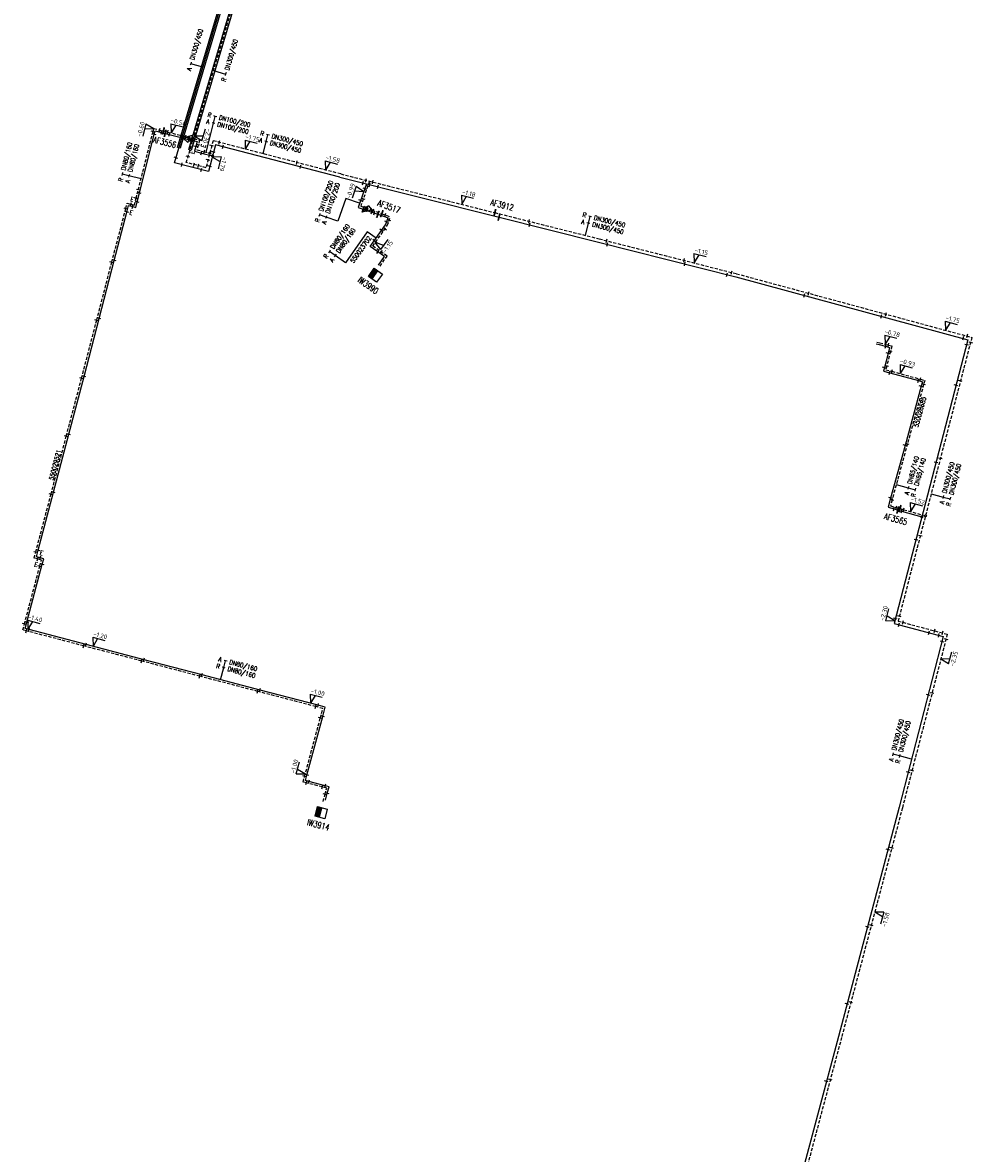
# Model space of a CAD drawing. Header units: millimetres. Extents: x 0 to 118318689, y 0 to 490460760.
# Tile 103 of 117: x 117423399 to 117613409, y 487152766 to 487379130. Entities that reach past the tile are written whole.
import ezdxf
from ezdxf.enums import TextEntityAlignment as Align

# ---------------------------------------------------------------- set-up
doc = ezdxf.new("R2010")
doc.units = ezdxf.units.MM
doc.header["$LTSCALE"] = 200
doc.linetypes.add('HIDDEN2', pattern=[4.7625, 3.175, -1.5875])
doc.layers.get('0').update_dxf_attribs({"color": 8})
for name, color, linetype in [('WT-C-AFSLUITER', 7, 'Continuous'), ('WT-C-kastWM', 7, 'Continuous'), ('WT-C-mof', 7, 'Continuous'), ('WT-C-tstuk', 7, 'Continuous'), ('WT-C-VERLOOP', 7, 'Continuous'), ('WT-I-diam', 7, 'Continuous'), ('WT-I-info', 7, 'Continuous'), ('WT-I-NAP', 7, 'Continuous'), ('WT-L-aanvoer', 6, 'Continuous'), ('WT-L-MANTELBUIS', 6, 'Continuous'), ('WT-L-retour', 6, 'HIDDEN2')]:
    doc.layers.add(name, color=color, linetype=linetype)
doc.styles.add('DIN17', font='ROMANS.SHX', dxfattribs={"width": 0.9})
doc.styles.add('ISOCP', font='ISOCP.SHX')

# ---------------------------------------------------------------- blocks, each defined once
blk = doc.blocks.new('LR-mof')
at = {"color": 0, "linetype": 'ByBlock', "lineweight": -2}
blk.add_line((0, -0.75), (0, 0.75), dxfattribs=at)
blk = doc.blocks.new('nap1')
at = {"color": 0, "linetype": 'Continuous'}
for p, q in [((-1, 3.5), (0, 0)), ((-1, 3.5), (4, 3.5)), ((1, 3.5), (0, 0))]:
    blk.add_line(p, q, dxfattribs=at)
at = {"color": 0, "linetype": 'Continuous', "style": 'ISOCP'}
for tag, p in [('*1', (1.7, 5)), ('*2', (4, 1.5))]:
    blk.add_attdef(tag, text='', height=1.8, dxfattribs=at).set_placement(p, align=Align.MIDDLE)
blk = doc.blocks.new('nap2')
at = {"color": 0, "linetype": 'Continuous'}
for p, q in [((1, 3.5), (-4, 3.5)), ((-1, 3.5), (0, 0)), ((1, 3.5), (0, 0))]:
    blk.add_line(p, q, dxfattribs=at)
at = {"color": 0, "linetype": 'Continuous', "style": 'ISOCP'}
for tag, p in [('*1', (-1.5, 5)), ('*2', (-4, 1.5))]:
    blk.add_attdef(tag, text='', height=1.8, dxfattribs=at).set_placement(p, align=Align.MIDDLE)
blk = doc.blocks.new('LR-AFS')
at = {"color": 0, "lineweight": -3, "const_width": 0.7}
blk.add_lwpolyline([(0, -1.5), (0, 1.5)], dxfattribs=at)
at = {"color": 7, "linetype": 'ByBlock', "lineweight": -2, "style": 'DIN17', "width": 0.9}
blk.add_attdef('*1', text='', height=2.5, dxfattribs=at).set_placement((0, 5), align=Align.MIDDLE)
at = {"color": 0, "linetype": 'ByBlock', "lineweight": -2, "style": 'DIN17', "width": 0.3, "flags": 1}
for tag, p in [('*2', (2.5, 1.5)), ('OCODE', (-7.5, -2.5)), ('ST', (-7.5, -5)), ('VCODE', (-2.5, -5)), ('NCODE', (-2.5, -2.5)), ('NIVO', (2.5, -5)), ('BC', (2.5, -2.5)), ('IMM', (7.5, -5)), ('RK', (7.5, -2.5)), ('VERTR', (-7.5, -10)), ('FABR', (-7.5, -7.5)), ('OPBLEN', (-2.5, -10)), ('TYPE', (-2.5, -7.5)), ('OPBOUW', (2.5, -7.5)), ('HULPST', (2.5, -10)), ('VERLSP', (7.5, -10)), ('BEDIEN', (7.5, -7.5)), ('DEKM', (-7.5, -12.5)), ('PDATUM', (-2.5, -12.5)), ('OPM', (2.5, -12.5)), ('BORD', (7.5, -12.5)), ('BORDL', (-7.5, -15)), ('BORDX', (-2.5, -15)), ('BORDY', (2.5, -15)), ('BORDZ', (7.5, -15))]:
    blk.add_attdef(tag, text='', height=1.8, dxfattribs=at).set_placement(p, align=Align.MIDDLE)
blk = doc.blocks.new('LR-VERL')
at = {"color": 0, "linetype": 'ByBlock', "lineweight": -2}
blk.add_lwpolyline([(1.08, 0), (-1.08, -1.25), (-1.08, 1.25)], close=True, dxfattribs=at)
blk = doc.blocks.new('LR-kastWM')
at = {"color": 0, "linetype": 'ByBlock', "lineweight": -3}
blk.add_lwpolyline([(-2, 2), (2, 2), (2, -2), (-2, -2)], close=True, dxfattribs=at)
at = {"color": 0}
blk.add_solid([(-2, -2), (0, -2), (-2, 2), (0, 2)], dxfattribs=at)
at = {"color": 7, "linetype": 'ByBlock', "lineweight": -3, "style": 'DIN17', "width": 0.7}
for tag, p in [('*1', (0, 5)), ('*2', (0, -5))]:
    blk.add_attdef(tag, text='', height=2.5, dxfattribs=at).set_placement(p, align=Align.MIDDLE)
at = {"color": 0, "linetype": 'ByBlock', "lineweight": -2, "style": 'DIN17', "width": 0.3, "flags": 1}
for tag, p in [('OCODE', (4.5, 1.25)), ('NCODE', (9.5, 1.25)), ('BC', (14.5, 1.25)), ('RK', (19.5, 1.25)), ('ST', (4.5, -1.25)), ('VCODE', (9.5, -1.25)), ('NIVO', (14.5, -1.25)), ('IMM', (19.5, -1.25))]:
    blk.add_attdef(tag, text='', height=1.8, dxfattribs=at).set_placement(p, align=Align.MIDDLE)
blk = doc.blocks.new('LR-hyp')
at = {"color": 7, "linetype": 'ByBlock', "lineweight": -3, "style": 'DIN17', "width": 0.9}
blk.add_attdef('*1', text='', height=1.8, dxfattribs=at).set_placement((0, 0), align=Align.MIDDLE)
at = {"color": 7, "linetype": 'ByBlock', "lineweight": -2, "style": 'DIN17', "width": 0.9, "flags": 1}
blk.add_attdef('*2', text='', height=1.8, dxfattribs=at).set_placement((0, -5), align=Align.MIDDLE)
blk = doc.blocks.new('LR-DIAB2')
at = {"color": 0, "linetype": 'Continuous', "lineweight": -3}
blk.add_line((0, 5), (0, 7.8), dxfattribs=at)
at = {"color": 0, "lineweight": -3}
blk.add_line((0, 0), (0, 5), dxfattribs=at)
for points in [[(0.61, 7.8), (0, 7.8), (-0.61, 7.8)], [(0.61, 5), (0, 5), (-0.61, 5)]]:
    blk.add_lwpolyline(points, dxfattribs=at)
at = {"color": 1, "lineweight": -3, "style": 'DIN17', "width": 0.9}
for tag, p in [('*1', (-1.61, 7.8)), ('*2', (-1.61, 5.02))]:
    blk.add_attdef(tag, text='', height=1.8, dxfattribs=at).set_placement(p, align=Align.MIDDLE_RIGHT)
for tag, p in [('*11', (1.61, 7.8)), ('*12', (1.61, 5))]:
    blk.add_attdef(tag, text='', height=1.8, dxfattribs=at).set_placement(p, align=Align.MIDDLE_LEFT)
blk = doc.blocks.new('LR-tsb')
blk.add_circle((0, 0), 0.375)
blk = doc.blocks.new('LR-DIAO1')
at = {"color": 0, "lineweight": -3}
blk.add_line((0, 0), (0, -5), dxfattribs=at)
blk.add_lwpolyline([(0.61, -5), (0, -5), (-0.61, -5)], dxfattribs=at)
at = {"color": 1, "lineweight": -3, "style": 'DIN17', "width": 0.9}
blk.add_attdef('*1', text='', height=1.8, dxfattribs=at).set_placement((-1.61, -5), align=Align.MIDDLE_RIGHT)
blk.add_attdef('*11', text='', height=1.8, dxfattribs=at).set_placement((1.61, -5), align=Align.MIDDLE_LEFT)
blk = doc.blocks.new('LR-DIAB1')
at = {"color": 0, "lineweight": -3}
blk.add_line((0, 0), (0, 5), dxfattribs=at)
blk.add_lwpolyline([(0.61, 5), (0, 5), (-0.61, 5)], dxfattribs=at)
at = {"color": 1, "lineweight": -3, "style": 'DIN17', "width": 0.9}
blk.add_attdef('*1', text='', height=1.8, dxfattribs=at).set_placement((-1.61, 5), align=Align.MIDDLE_RIGHT)
blk.add_attdef('*11', text='', height=1.8, dxfattribs=at).set_placement((1.61, 5), align=Align.MIDDLE_LEFT)
blk = doc.blocks.new('LR-mofD')
at = {"color": 0, "linetype": 'ByBlock', "lineweight": -2}
blk.add_line((0, -0.75), (0, 0.75), dxfattribs=at)
at = {"color": 1, "linetype": 'ByBlock', "lineweight": -3, "style": 'DIN17', "width": 0.9}
blk.add_attdef('*1', text='', height=1.8, dxfattribs=at).set_placement((0, 2), align=Align.MIDDLE)
blk = doc.blocks.new('LR-DIAO2')
at = {"color": 0, "lineweight": -3}
blk.add_line((0, 0), (0, -5), dxfattribs=at)
at = {"color": 0, "linetype": 'Continuous', "lineweight": -3}
blk.add_line((0, -5), (0, -7.8), dxfattribs=at)
at = {"color": 0, "lineweight": -3}
for points in [[(0.61, -5), (0, -5), (-0.61, -5)], [(0.61, -7.8), (0, -7.8), (-0.61, -7.8)]]:
    blk.add_lwpolyline(points, dxfattribs=at)
at = {"color": 1, "lineweight": -3, "style": 'DIN17', "width": 0.9}
for tag, p in [('*1', (-1.61, -5)), ('*2', (-1.61, -7.78))]:
    blk.add_attdef(tag, text='', height=1.8, dxfattribs=at).set_placement(p, align=Align.MIDDLE_RIGHT)
for tag, p in [('*11', (1.61, -5)), ('*12', (1.61, -7.8))]:
    blk.add_attdef(tag, text='', height=1.8, dxfattribs=at).set_placement(p, align=Align.MIDDLE_LEFT)

msp = doc.modelspace()

# ---------------------------------------------------------------- linework, layer by layer
at = {"layer": 'WT-I-diam'}
for p, q in [((117460118, 487353183), (117460976, 487356585)), ((117488053, 487343928), (117486473, 487339362)), ((117490823, 487342969), (117488053, 487343928)), ((117492353, 487337255), (117487964, 487331054)), ((117494120, 487336004), (117492353, 487337255))]:
    msp.add_line(p, q, dxfattribs=at)
at = {"layer": 'WT-L-aanvoer', "lineweight": -3}
for p, q in [((117453764, 487351064), (117471993, 487412567)), ((117461961, 487354693), (117460554, 487349294)), ((117486885, 487348197), (117461961, 487354693)), ((117460554, 487349294), (117453764, 487351064)), ((117486885, 487348197), (117518710, 487340206)), ((117518710, 487340206), (117538617, 487335208)), ((117538617, 487335208), (117566059, 487328232)), ((117566059, 487328232), (117612506, 487315659)), ((117612506, 487315659), (117597759, 487258858)), ((117597759, 487258858), (117607599, 487256241)), ((117607599, 487256241), (117598772, 487222077)), ((117598772, 487222077), (117586613, 487176148)), ((117586613, 487176148), (117582418, 487160447)), ((117582418, 487160447), (117555286, 487058369))]:
    msp.add_line(p, q, dxfattribs=at)
at = {"layer": 'WT-L-aanvoer'}
for p, q in [((117446776, 487345027), (117449743, 487356746)), ((117449743, 487356746), (117449925, 487357468)), ((117449925, 487357468), (117451176, 487357151)), ((117451176, 487357151), (117451922, 487356961)), ((117451922, 487356961), (117452741, 487356753)), ((117452741, 487356753), (117455412, 487356063)), ((117455412, 487356063), (117456052, 487355889)), ((117456052, 487355889), (117458291, 487355324)), ((117458040, 487354327), (117457798, 487353368)), ((117458291, 487355324), (117458040, 487354327)), ((117457798, 487353368), (117459157, 487353014)), ((117459157, 487353014), (117461377, 487352453)), ((117492173, 487346870), (117490535, 487342137)), ((117446036, 487342131), (117446323, 487343229)), ((117446323, 487343229), (117446776, 487345027)), ((117441725, 487331542), (117444254, 487341198)), ((117444254, 487341198), (117444598, 487342508)), ((117444598, 487342508), (117445421, 487342292)), ((117445421, 487342292), (117446036, 487342131)), ((117490535, 487342137), (117492036, 487341618)), ((117492036, 487341618), (117493072, 487341270)), ((117493072, 487341270), (117494477, 487340761)), ((117494477, 487340761), (117496507, 487340025)), ((117492923, 487334313), (117496005, 487338666)), ((117496005, 487338666), (117496507, 487340025)), ((117495784, 487332288), (117492923, 487334313)), ((117494590, 487330601), (117495784, 487332288)), ((117438708, 487319930), (117441725, 487331542)), ((117435683, 487308316), (117438708, 487319930)), ((117594177, 487314817), (117594783, 487314660)), ((117594783, 487314660), (117596048, 487314332)), ((117596048, 487314332), (117596850, 487314123)), ((117596850, 487314123), (117596533, 487312904)), ((117596533, 487312904), (117595797, 487310068)), ((117595797, 487310068), (117595617, 487309377)), ((117595617, 487309377), (117596881, 487309048)), ((117596881, 487309048), (117602602, 487307472)), ((117432632, 487296712), (117435683, 487308316)), ((117602602, 487307472), (117603412, 487307247)), ((117603412, 487307247), (117603156, 487306321)), ((117603156, 487306321), (117599936, 487294491)), ((117429572, 487285108), (117432632, 487296712)), ((117599936, 487294491), (117597046, 487283938)), ((117426518, 487273503), (117429572, 487285108)), ((117597046, 487283938), (117596544, 487282105)), ((117596544, 487282105), (117597756, 487281766)), ((117597756, 487281766), (117598497, 487281559)), ((117598497, 487281559), (117599238, 487281352)), ((117599238, 487281352), (117603304, 487280215)), ((117426175, 487272205), (117426518, 487273503)), ((117424255, 487259103), (117427329, 487270704)), ((117426928, 487272005), (117426175, 487272205)), ((117427625, 487271820), (117426928, 487272005)), ((117427329, 487270704), (117427625, 487271820)), ((117423918, 487257819), (117424255, 487259103)), ((117424683, 487257618), (117423918, 487257819)), ((117436084, 487254626), (117424683, 487257618)), ((117447698, 487251598), (117436084, 487254626)), ((117459304, 487248550), (117447698, 487251598)), ((117470916, 487245516), (117459304, 487248550)), ((117482525, 487242470), (117470916, 487245516)), ((117483939, 487242089), (117482525, 487242470)), ((117483437, 487240227), (117483939, 487242089)), ((117480278, 487228513), (117483437, 487240227)), ((117479987, 487227384), (117480278, 487228513)), ((117480667, 487227209), (117479987, 487227384)), ((117483957, 487226363), (117480667, 487227209)), ((117484701, 487226164), (117483957, 487226363)), ((117484356, 487224868), (117484701, 487226164)), ((117483986, 487223482), (117484356, 487224868))]:
    msp.add_line(p, q, dxfattribs=at)
at = {"layer": 'WT-L-MANTELBUIS', "lineweight": -3, "elevation": -1657}
msp.add_lwpolyline([(117454415, 487354152), (117471077, 487410368), (117471556, 487410225), (117454894, 487354010)], close=True, dxfattribs=at)
at = {"layer": 'WT-L-MANTELBUIS', "lineweight": -3}
msp.add_lwpolyline([(117473902, 487410137), (117457132, 487353559), (117456653, 487353701), (117473422, 487410279)], close=True, dxfattribs=at)
at = {"layer": 'WT-L-retour', "lineweight": -3}
for p, q in [((117456147, 487351114), (117474001, 487411351)), ((117461496, 487355486), (117460089, 487350087)), ((117487046, 487348827), (117461496, 487355486)), ((117460089, 487350087), (117456147, 487351114)), ((117487046, 487348827), (117517867, 487341088)), ((117517867, 487341088), (117538777, 487335838)), ((117538777, 487335838), (117566224, 487328861)), ((117566224, 487328861), (117613297, 487316118)), ((117613297, 487316118), (117598550, 487259320)), ((117598550, 487259320), (117608389, 487256704)), ((117608389, 487256704), (117599401, 487221913)), ((117599401, 487221913), (117587242, 487175981)), ((117587242, 487175981), (117583046, 487160279)), ((117583046, 487160279), (117555750, 487057581))]:
    msp.add_line(p, q, dxfattribs=at)
at = {"layer": 'WT-L-retour'}
for p, q in [((117446541, 487345649), (117449486, 487357280)), ((117449486, 487357280), (117449650, 487357929)), ((117449650, 487357929), (117450821, 487357633)), ((117450821, 487357633), (117451569, 487357443)), ((117451569, 487357443), (117452448, 487357221)), ((117452448, 487357221), (117455999, 487356306)), ((117455999, 487356305), (117456710, 487356135)), ((117456710, 487356135), (117458777, 487355614)), ((117458539, 487354671), (117458283, 487353655)), ((117458777, 487355614), (117458539, 487354671)), ((117458283, 487353655), (117459733, 487353280)), ((117459733, 487353280), (117460848, 487352999)), ((117446114, 487343942), (117446541, 487345649)), ((117492776, 487347388), (117491044, 487342384)), ((117445764, 487342595), (117446114, 487343942)), ((117441233, 487331161), (117444049, 487341912)), ((117444049, 487341912), (117444326, 487342972)), ((117444326, 487342972), (117445084, 487342773)), ((117445084, 487342773), (117445764, 487342595)), ((117491044, 487342384), (117492851, 487341759)), ((117492851, 487341759), (117493202, 487341627)), ((117493202, 487341627), (117495260, 487340881)), ((117495260, 487340881), (117496996, 487340252)), ((117493453, 487334403), (117496344, 487338487)), ((117496344, 487338487), (117496996, 487340252)), ((117496314, 487332378), (117493453, 487334403)), ((117494900, 487330381), (117496314, 487332378)), ((117438215, 487319545), (117441233, 487331161)), ((117435190, 487307932), (117438215, 487319545)), ((117594271, 487315186), (117594880, 487315028)), ((117594880, 487315028), (117596628, 487314574)), ((117596628, 487314574), (117597313, 487314396)), ((117597313, 487314396), (117597021, 487313274)), ((117597021, 487313274), (117596265, 487310359)), ((117596265, 487310359), (117596080, 487309649)), ((117596080, 487309649), (117597310, 487309328)), ((117597310, 487309328), (117603028, 487307748)), ((117432138, 487296327), (117435190, 487307932)), ((117603028, 487307748), (117603880, 487307513)), ((117603880, 487307513), (117603652, 487306687)), ((117603652, 487306687), (117600413, 487294794)), ((117429078, 487284725), (117432138, 487296327)), ((117600413, 487294794), (117597330, 487283537)), ((117426024, 487273118), (117429078, 487284725)), ((117597330, 487283537), (117597010, 487282369)), ((117597010, 487282369), (117598188, 487282040)), ((117598188, 487282040), (117598930, 487281833)), ((117598930, 487281833), (117599668, 487281626)), ((117599668, 487281626), (117604025, 487280408)), ((117425710, 487271935), (117426024, 487273118)), ((117426390, 487271755), (117425710, 487271935)), ((117427161, 487271550), (117426390, 487271755)), ((117426833, 487270314), (117427161, 487271550)), ((117423762, 487258720), (117426833, 487270314)), ((117423454, 487257548), (117423762, 487258720)), ((117424155, 487257364), (117423454, 487257548)), ((117435620, 487254355), (117424155, 487257364)), ((117447225, 487251329), (117435620, 487254355)), ((117458837, 487248280), (117447225, 487251329)), ((117470448, 487245245), (117458837, 487248280)), ((117482053, 487242202), (117470448, 487245245)), ((117483473, 487241821), (117482053, 487242202)), ((117482964, 487239933), (117483473, 487241821)), ((117479816, 487228246), (117482964, 487239933)), ((117479525, 487227110), (117479816, 487228246)), ((117480173, 487226944), (117479525, 487227110)), ((117483351, 487226128), (117480173, 487226944)), ((117484236, 487225895), (117483351, 487226128)), ((117483903, 487224645), (117484236, 487225895)), ((117483520, 487223209), (117483903, 487224645))]:
    msp.add_line(p, q, dxfattribs=at)

# ---------------------------------------------------------------- block references
at = {"layer": 'WT-C-AFSLUITER', "linetype": 'Continuous'}
ref = msp.add_blockref('LR-AFS', (117451922, 487356961), dxfattribs=dict(at, xscale=500, yscale=500, zscale=500, rotation=345.7418))
ref.add_attrib('*1', 'AF3556', dxfattribs={"layer": '0', "color": 7, "linetype": 'ByBlock', "lineweight": -2, "height": 1250, "rotation": 345.7418, "style": 'DIN17', "width": 0.65}).set_placement((117451824, 487355176), align=Align.MIDDLE)
at = {"layer": 'WT-C-AFSLUITER', "linetype": 'Continuous', "xscale": 500, "yscale": 500, "zscale": 500}
for p, rotation in [((117451569, 487357443), 345.7919), ((117495260, 487340881), 340.0782), ((117517867, 487341088), 345.9049), ((117598930, 487281833), 344.3751)]:
    msp.add_blockref('LR-AFS', p, dxfattribs=dict(at, rotation=rotation))
at = {"layer": 'WT-C-AFSLUITER', "linetype": 'Continuous'}
ref = msp.add_blockref('LR-AFS', (117494477, 487340761), dxfattribs=dict(at, xscale=500, yscale=500, zscale=500, rotation=340.0782))
ref.add_attrib('*1', 'AF3517', dxfattribs={"layer": '0', "color": 7, "linetype": 'ByBlock', "lineweight": -2, "height": 1250, "rotation": 340.0782, "style": 'DIN17', "width": 0.65}).set_placement((117496690, 487342297), align=Align.MIDDLE)
ref = msp.add_blockref('LR-AFS', (117518710, 487340206), dxfattribs=dict(at, xscale=500, yscale=500, zscale=500, rotation=345.9049))
ref.add_attrib('*1', 'AF3912', dxfattribs={"layer": '0', "color": 7, "linetype": 'ByBlock', "lineweight": -2, "height": 1250, "rotation": 345.9049, "style": 'DIN17', "width": 0.65}).set_placement((117519318, 487342631), align=Align.MIDDLE)
ref = msp.add_blockref('LR-AFS', (117598497, 487281559), dxfattribs=dict(at, xscale=500, yscale=500, zscale=500, rotation=344.3751))
ref.add_attrib('*1', 'AF3565', dxfattribs={"layer": '0', "color": 7, "linetype": 'ByBlock', "lineweight": -2, "height": 1250, "rotation": 344.3751, "style": 'DIN17', "width": 0.65}).set_placement((117598077, 487279742), align=Align.MIDDLE)
at = {"layer": 'WT-C-kastWM', "linetype": 'Continuous'}
ref = msp.add_blockref('LR-kastWM', (117493976, 487328547), dxfattribs=dict(at, xscale=500.0000000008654, yscale=499.999999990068, zscale=500.0000000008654, rotation=324.7074354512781))
ref.add_attrib('*1', 'IW3990', dxfattribs={"layer": '0', "color": 7, "linetype": 'ByBlock', "lineweight": -3, "height": 1250, "rotation": 324.70743, "style": 'DIN17', "width": 0.65}).set_placement((117492548, 487326529), align=Align.MIDDLE)
ref = msp.add_blockref('LR-kastWM', (117483132, 487220982), dxfattribs=dict(at, xscale=499.9999999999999, yscale=499.9999999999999, zscale=499.9999999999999, rotation=345.1923487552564))
ref.add_attrib('*1', 'IW3914', dxfattribs={"layer": '0', "color": 7, "linetype": 'ByBlock', "lineweight": -3, "height": 1250, "rotation": 345.19235, "style": 'DIN17', "width": 0.65}).set_placement((117482567, 487218541), align=Align.MIDDLE)
at = {"layer": 'WT-C-mof', "linetype": 'Continuous'}
for p, xscale, yscale, zscale, rotation in [((117449486, 487357280), 500, 500, 500, 75.791856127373), ((117449743, 487356746), 500, 500, 500, 75.791856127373), ((117450821, 487357633), 500.0000000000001, 500.0000000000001, 500.0000000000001, 345.791856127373), ((117451176, 487357151), 500.0000000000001, 500.0000000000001, 500.0000000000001, 345.791856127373), ((117452448, 487357221), 500.0000000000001, 500.0000000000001, 500.0000000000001, 345.791856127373), ((117452741, 487356753), 500, 500, 500, 345.5068561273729), ((117455999, 487356305), 500.0000000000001, 500.0000000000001, 500.0000000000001, 345.849356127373), ((117455412, 487356063), 500, 500, 500, 345.5068561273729), ((117456909, 487355673), 500.0000000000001, 500.0000000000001, 500.0000000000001, 345.849356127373), ((117457538, 487355927), 500.0000000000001, 500.0000000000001, 500.0000000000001, 345.849356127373), ((117459157, 487353014), 500.0000000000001, 500.0000000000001, 500.0000000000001, 345.420956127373), ((117459733, 487353280), 500.0000000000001, 500.0000000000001, 500.0000000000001, 345.849356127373), ((117446541, 487345649), 500, 500, 500, 75.791856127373), ((117446114, 487343942), 500.0000000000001, 500.0000000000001, 500.0000000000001, 75.98365612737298), ((117446323, 487343229), 500.0000000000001, 500.0000000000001, 500.0000000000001, 75.31975612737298), ((117446776, 487345027), 500.0000000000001, 500.0000000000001, 500.0000000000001, 75.98365612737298), ((117491010, 487343507), 500.0000000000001, 500.0000000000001, 500.0000000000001, 70.9117), ((117491545, 487343830), 500.0000000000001, 500.0000000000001, 500.0000000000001, 70.9117), ((117444049, 487341912), 500.0000000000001, 500.0000000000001, 500.0000000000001, 75.31975612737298), ((117444254, 487341198), 500.0000000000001, 500.0000000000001, 500.0000000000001, 75.31975612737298), ((117491808, 487341696), 500, 500, 500, 340.9117), ((117492127, 487342009), 500, 500, 500, 340.9117), ((117493226, 487341214), 500, 500, 500, 340.0782), ((117493545, 487341502), 500, 500, 500, 340.0782), ((117493761, 487341020), 500, 500, 500, 340.0782), ((117495964, 487340626), 500, 500, 500, 340.0782), ((117496224, 487339258), 500.0000000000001, 500.0000000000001, 500.0000000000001, 69.70740000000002), ((117496739, 487339555), 500.0000000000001, 500.0000000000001, 500.0000000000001, 69.70740000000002), ((117495202, 487337532), 499.9999999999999, 499.9999999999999, 499.9999999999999, 54.70739999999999), ((117495872, 487337820), 499.9999999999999, 499.9999999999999, 499.9999999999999, 54.70739999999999), ((117493757, 487335490), 499.9999999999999, 499.9999999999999, 499.9999999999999, 54.70739999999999), ((117494051, 487335247), 499.9999999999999, 499.9999999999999, 499.9999999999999, 54.70739999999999), ((117494479, 487333212), 500, 500, 500, 324.7074), ((117495169, 487333189), 500, 500, 500, 324.7074), ((117441233, 487331161), 499.9999999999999, 499.9999999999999, 499.9999999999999, 75.437456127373), ((117441725, 487331542), 500.0000000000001, 500.0000000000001, 500.0000000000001, 75.31975612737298), ((117438215, 487319545), 499.9999999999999, 499.9999999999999, 499.9999999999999, 75.404856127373), ((117438708, 487319930), 499.9999999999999, 499.9999999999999, 499.9999999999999, 75.437456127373), ((117596048, 487314332), 500, 500, 500, 345.4446), ((117596628, 487314574), 500, 500, 500, 345.4446), ((117596533, 487312904), 500, 500, 500, 75.4446), ((117597021, 487313274), 500, 500, 500, 75.4446), ((117595797, 487310068), 500, 500, 500, 75.4446), ((117596265, 487310359), 500, 500, 500, 75.4446), ((117596881, 487309048), 500, 500, 500, 345.4446), ((117597310, 487309328), 500, 500, 500, 344.5594), ((117435190, 487307932), 499.9999999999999, 499.9999999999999, 499.9999999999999, 75.26335612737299), ((117435683, 487308316), 499.9999999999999, 499.9999999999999, 499.9999999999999, 75.404856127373), ((117602602, 487307472), 500, 500, 500, 344.5594), ((117603028, 487307748), 500, 500, 500, 344.5594), ((117603652, 487306687), 500, 500, 500, 74.5594), ((117603156, 487306321), 500, 500, 500, 74.7713), ((117432138, 487296327), 499.9999999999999, 499.9999999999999, 499.9999999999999, 75.225056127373), ((117432632, 487296712), 499.9999999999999, 499.9999999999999, 499.9999999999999, 75.26335612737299), ((117599936, 487294491), 500, 500, 500, 74.6823), ((117600413, 487294794), 500, 500, 500, 74.7713), ((117429078, 487284725), 499.9999999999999, 499.9999999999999, 499.9999999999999, 75.25945612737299), ((117429572, 487285108), 499.9999999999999, 499.9999999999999, 499.9999999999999, 75.225056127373), ((117597046, 487283938), 500, 500, 500, 74.6823), ((117597330, 487283537), 500, 500, 500, 74.6823), ((117597756, 487281766), 500, 500, 500, 344.3751), ((117598188, 487282040), 500, 500, 500, 344.3751), ((117599668, 487281626), 500, 500, 500, 344.3751), ((117599238, 487281352), 500, 500, 500, 344.3751), ((117426024, 487273118), 500, 500, 500, 75.15925612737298), ((117426518, 487273503), 499.9999999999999, 499.9999999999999, 499.9999999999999, 75.25945612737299), ((117427329, 487270704), 500, 500, 500, 75.15925612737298), ((117426833, 487270314), 500, 500, 500, 75.15925612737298), ((117423762, 487258720), 499.9999999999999, 499.9999999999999, 499.9999999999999, 75.29305612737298), ((117424255, 487259103), 500, 500, 500, 75.15925612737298), ((117424155, 487257364), 500, 500, 500, 345.293056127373), ((117424683, 487257618), 500, 500, 500, 345.293056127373), ((117435620, 487254355), 500, 500, 500, 345.293056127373), ((117436084, 487254626), 499.9999999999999, 499.9999999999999, 499.9999999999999, 345.387156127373), ((117447225, 487251329), 499.9999999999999, 499.9999999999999, 499.9999999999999, 345.387156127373), ((117447697, 487251594), 500, 500, 500, 345.285856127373), ((117458837, 487248280), 500, 500, 500, 345.285856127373), ((117459304, 487248550), 499.9999999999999, 499.9999999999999, 499.9999999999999, 345.355856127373), ((117470916, 487245516), 500, 500, 500, 345.3042561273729), ((117470448, 487245245), 499.9999999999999, 499.9999999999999, 499.9999999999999, 345.355856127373), ((117482053, 487242202), 500, 500, 500, 345.3042561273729), ((117482525, 487242470), 500.0000000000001, 500.0000000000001, 500.0000000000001, 344.909556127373), ((117482964, 487239933), 500.0000000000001, 500.0000000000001, 500.0000000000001, 74.909556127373), ((117483437, 487240227), 500.0000000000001, 500.0000000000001, 500.0000000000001, 74.909556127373), ((117479816, 487228246), 500.0000000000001, 500.0000000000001, 500.0000000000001, 75.602156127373), ((117480278, 487228513), 500.0000000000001, 500.0000000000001, 500.0000000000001, 74.909556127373), ((117480667, 487227209), 499.9999999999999, 499.9999999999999, 499.9999999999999, 345.602156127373), ((117480173, 487226944), 499.9999999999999, 499.9999999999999, 499.9999999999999, 345.602156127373), ((117483351, 487226128), 499.9999999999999, 499.9999999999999, 499.9999999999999, 345.602156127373), ((117483957, 487226363), 500.0000000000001, 500.0000000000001, 500.0000000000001, 345.0759561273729), ((117483903, 487224645), 500, 500, 500, 75.07595612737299), ((117484358, 487224867), 500, 500, 500, 75.07595612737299)]:
    msp.add_blockref('LR-mof', p, dxfattribs=dict(at, xscale=xscale, yscale=yscale, zscale=zscale, rotation=rotation))
at = {"layer": 'WT-C-mof'}
ref = msp.add_blockref('LR-mofD', (117458040, 487354327), dxfattribs=dict(at, xscale=500, yscale=500, zscale=500, rotation=75.84935612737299))
ref.add_attrib('*1', 'E', dxfattribs={"layer": '0', "color": 1, "linetype": 'ByBlock', "lineweight": -3, "height": 900, "rotation": 75.84936, "style": 'DIN17', "width": 0.9}).set_placement((117457297, 487353179), align=Align.MIDDLE)
ref = msp.add_blockref('LR-mofD', (117458539, 487354671), dxfattribs=dict(at, xscale=500, yscale=500, zscale=500, rotation=75.84935612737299))
ref.add_attrib('*1', 'E', dxfattribs={"layer": '0', "color": 1, "linetype": 'ByBlock', "lineweight": -3, "height": 900, "rotation": 75.84936, "style": 'DIN17', "width": 0.9}).set_placement((117459572, 487354451), align=Align.MIDDLE)
at = {"layer": 'WT-C-mof', "linetype": 'Continuous', "lineweight": -3}
for p, xscale, yscale, zscale, rotation in [((117461237, 487354494), 500, 500, 500, 75.39310000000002), ((117462777, 487355152), 499.9999999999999, 499.9999999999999, 499.9999999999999, 345.3931), ((117463503, 487354291), 499.9999999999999, 499.9999999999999, 499.9999999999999, 345.3931), ((117454058, 487352056), 500, 500, 500, 73.4904), ((117456501, 487352311), 500, 500, 500, 73.4904), ((117461579, 487353226), 500, 500, 500, 75.39310000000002), ((117455247, 487350677), 499.9999999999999, 499.9999999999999, 499.9999999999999, 345.3931), ((117457662, 487350720), 499.9999999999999, 499.9999999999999, 499.9999999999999, 345.3931), ((117458578, 487350481), 499.9999999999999, 499.9999999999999, 499.9999999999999, 345.3931), ((117459161, 487349657), 499.9999999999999, 499.9999999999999, 499.9999999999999, 345.3931), ((117460486, 487351611), 500, 500, 500, 75.39310000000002), ((117460825, 487350336), 500, 500, 500, 75.39310000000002), ((117478260, 487351117), 499.9999999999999, 499.9999999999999, 499.9999999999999, 345.3931), ((117478987, 487350256), 499.9999999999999, 499.9999999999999, 499.9999999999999, 345.3931), ((117494493, 487346287), 499.9999999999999, 499.9999999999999, 499.9999999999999, 345.9048745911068), ((117524736, 487339363), 500, 500, 500, 345.9049), ((117524842, 487338667), 500, 500, 500, 345.9049), ((117540238, 487335466), 500, 500, 500, 345.7382000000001), ((117540372, 487334762), 500, 500, 500, 345.7382000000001), ((117555742, 487331525), 500, 500, 500, 345.7382000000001), ((117555876, 487330821), 500, 500, 500, 345.7382000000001), ((117565246, 487329110), 500, 500, 500, 345.7382000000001), ((117564297, 487328680), 500, 500, 500, 345.7382000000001), ((117579767, 487324522), 500, 500, 500, 344.8528000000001), ((117580673, 487324950), 500, 500, 500, 344.8528000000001), ((117595220, 487320328, -1655), 500, 500, 500, 344.8528000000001), ((117596149, 487320760), 500, 500, 500, 344.8528000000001), ((117611024, 487307365), 500.0000000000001, 500.0000000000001, 500.0000000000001, 75.4454), ((117610139, 487306541), 500.0000000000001, 500.0000000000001, 500.0000000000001, 75.4454), ((117606122, 487291069), 500.0000000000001, 500.0000000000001, 500.0000000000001, 75.4454), ((117607001, 487291869), 500.0000000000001, 500.0000000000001, 500.0000000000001, 75.4454), ((117602103, 487275590), 500.0000000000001, 500.0000000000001, 500.0000000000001, 75.4454), ((117602984, 487276396), 500.0000000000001, 500.0000000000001, 500.0000000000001, 75.4454), ((117604753, 487256998), 499.9999999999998, 499.9999999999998, 499.9999999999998, 345.11), ((117605843, 487257381), 499.9999999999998, 499.9999999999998, 499.9999999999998, 345.11), ((117604576, 487244542), 500.0000000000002, 500.0000000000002, 500.0000000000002, 75.51430000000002), ((117605339, 487244896), 500.0000000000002, 500.0000000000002, 500.0000000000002, 75.51430000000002), ((117600575, 487229056), 500.0000000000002, 500.0000000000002, 500.0000000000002, 75.51430000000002), ((117601334, 487229396), 500.0000000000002, 500.0000000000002, 500.0000000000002, 75.51430000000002), ((117597287, 487213926), 500.0000000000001, 500.0000000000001, 500.0000000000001, 75.1723), ((117596521, 487213573), 500.0000000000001, 500.0000000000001, 500.0000000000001, 75.1723), ((117592427, 487198110), 500.0000000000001, 500.0000000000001, 500.0000000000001, 75.1723), ((117593188, 487198443), 500.0000000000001, 500.0000000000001, 500.0000000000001, 75.1723), ((117588335, 487182652), 500.0000000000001, 500.0000000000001, 500.0000000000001, 75.1723), ((117589096, 487182985), 500.0000000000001, 500.0000000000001, 500.0000000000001, 75.1723), ((117584218, 487167184), 500.0000000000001, 500.0000000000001, 500.0000000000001, 75.0389), ((117584985, 487167537), 500.0000000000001, 500.0000000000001, 500.0000000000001, 75.0389)]:
    msp.add_blockref('LR-mof', p, dxfattribs=dict(at, xscale=xscale, yscale=yscale, zscale=zscale, rotation=rotation))
at = {"layer": 'WT-C-mof'}
for p, xscale, yscale, zscale, rotation in [((117492097, 487347559), 500, 500, 500, 345.9048745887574), ((117493455, 487347218), 500, 500, 500, 345.9048745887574), ((117491494, 487347040), 499.9999999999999, 499.9999999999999, 499.9999999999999, 345.9048745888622), ((117491846, 487345925), 500.0000000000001, 500.0000000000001, 500.0000000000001, 250.9117251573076), ((117492449, 487346443), 500.0000000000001, 500.0000000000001, 500.0000000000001, 250.911725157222), ((117492852, 487346699), 499.9999999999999, 499.9999999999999, 499.9999999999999, 345.9048745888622)]:
    msp.add_blockref('LR-mof', p, dxfattribs=dict(at, xscale=xscale, yscale=yscale, zscale=zscale, rotation=rotation))
at = {"layer": 'WT-C-mof', "xscale": 500, "yscale": 500, "zscale": 500}
for p, rotation in [((117445084, 487342773), 345.319756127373), ((117426928, 487272005), 345.159256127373)]:
    msp.add_blockref('LR-mofD', p, dxfattribs=dict(at, rotation=rotation)).add_auto_attribs({'*1': 'E'})
at = {"layer": 'WT-C-mof'}
ref = msp.add_blockref('LR-mofD', (117445421, 487342292), dxfattribs=dict(at, xscale=500, yscale=500, zscale=500, rotation=345.319756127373))
ref.add_attrib('*1', 'E', dxfattribs={"layer": '0', "color": 1, "linetype": 'ByBlock', "lineweight": -3, "height": 900, "rotation": 345.31976, "style": 'DIN17', "width": 0.9}).set_placement((117445123, 487341111), align=Align.MIDDLE)
at = {"layer": 'WT-C-mof', "lineweight": -3}
for p, xscale, yscale, zscale, rotation in [((117611541, 487315920), 499.9999999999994, 499.9999999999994, 499.9999999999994, 164.8528249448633), ((117612332, 487316380), 499.9999999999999, 499.9999999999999, 499.9999999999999, 164.8528249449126), ((117612255, 487314691), 499.9999999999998, 499.9999999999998, 499.9999999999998, 255.4453704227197), ((117613046, 487315150), 499.9999999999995, 499.9999999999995, 499.9999999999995, 255.4453704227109), ((117598010, 487259826), 500, 500, 500, 75.44537042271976), ((117598802, 487260288), 500, 500, 500, 75.44537042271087), ((117599517, 487259063), 499.9999999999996, 499.9999999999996, 499.9999999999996, 345.1100344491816), ((117598725, 487258601), 500.0000000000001, 500.0000000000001, 500.0000000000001, 345.1100344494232), ((117607423, 487256961), 499.9999999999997, 499.9999999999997, 499.9999999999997, 165.1100344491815), ((117606632, 487256498), 500.0000000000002, 500.0000000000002, 500.0000000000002, 165.1100344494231), ((117607348, 487255273), 500.0000000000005, 500.0000000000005, 500.0000000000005, 255.5142519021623), ((117608139, 487255736), 499.9999999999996, 499.9999999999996, 499.9999999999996, 255.5142519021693)]:
    msp.add_blockref('LR-mof', p, dxfattribs=dict(at, xscale=xscale, yscale=yscale, zscale=zscale, rotation=rotation))
at = {"layer": 'WT-C-mof'}
ref = msp.add_blockref('LR-mofD', (117426390, 487271755), dxfattribs=dict(at, xscale=500, yscale=500, zscale=500, rotation=345.159256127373))
ref.add_attrib('*1', 'E', dxfattribs={"layer": '0', "color": 1, "linetype": 'ByBlock', "lineweight": -3, "height": 900, "rotation": 345.15926, "style": 'DIN17', "width": 0.9}).set_placement((117426104, 487270659), align=Align.MIDDLE)
at = {"layer": 'WT-C-tstuk', "linetype": 'Continuous'}
for p, xscale, yscale, zscale, rotation in [((117460848, 487352999), 499.9999999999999, 499.9999999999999, 499.9999999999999, 75.30425612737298), ((117461377, 487352452), 499.9999999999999, 499.9999999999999, 499.9999999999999, 75.30425612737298), ((117603304, 487280215), 500, 500, 500, 164.3751), ((117604025, 487280408), 500, 500, 500, 164.3751)]:
    msp.add_blockref('LR-tsb', p, dxfattribs=dict(at, xscale=xscale, yscale=yscale, zscale=zscale, rotation=rotation))
at = {"layer": 'WT-C-VERLOOP', "linetype": 'Continuous'}
for p, xscale, yscale, zscale, rotation in [((117456052, 487355889), 500.0000000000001, 500.0000000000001, 500.0000000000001, 165.849356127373), ((117456710, 487356135), 500.0000000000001, 500.0000000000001, 500.0000000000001, 165.849356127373), ((117492036, 487341618), 500, 500, 500, 340.9117), ((117492851, 487341759), 500, 500, 500, 340.9117)]:
    msp.add_blockref('LR-VERL', p, dxfattribs=dict(at, xscale=xscale, yscale=yscale, zscale=zscale, rotation=rotation))
at = {"layer": 'WT-I-diam', "linetype": 'Continuous'}
for name, p, xscale, yscale, zscale, rotation, values in [('LR-DIAB1', (117459432, 487370187), 500, 500, 500, 73.49040429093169, {'*1': 'A', '*11': 'DN300/450'}), ('LR-DIAO1', (117461609, 487369542), 500, 500, 500, 73.49040429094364, {'*1': 'R', '*11': 'DN300/450'}), ('LR-DIAB2', (117460976, 487356585), 500.0000000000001, 500.0000000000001, 500.0000000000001, 345.8493130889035, {'*1': 'R', '*11': 'DN100/200', '*2': 'A', '*12': 'DN100/200'}), ('LR-DIAB2', (117471498, 487352879), 500, 500, 500, 345.3930576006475, {'*1': 'R', '*11': 'DN300/450', '*2': 'A', '*12': 'DN300/450'}), ('LR-DIAB2', (117447097, 487347843), 500, 500, 500, 75.7918980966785, {'*1': 'R', '*11': 'DN80/160', '*2': 'A', '*12': 'DN80/160'}), ('LR-DIAB2', (117486473, 487339362), 500, 500, 500, 70.91172515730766, {'*1': 'R', '*11': 'DN100/200', '*2': 'A', '*12': 'DN100/200'}), ('LR-DIAB2', (117535996, 487336536), 500, 500, 500, 345.9048745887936, {'*1': 'R', '*11': 'DN300/450', '*2': 'A', '*12': 'DN300/450'}), ('LR-DIAB2', (117487964, 487331054), 500, 500, 500, 54.70743545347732, {'*1': 'R', '*11': 'DN80/160', '*2': 'A', '*12': 'DN80/160'}), ('LR-DIAO2', (117598185, 487286660), 500, 500, 500, 74.6841248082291, {'*1': 'A', '*11': 'DN65/140', '*2': 'R', '*12': 'DN65/140'}), ('LR-DIAO2', (117605163, 487284791), 500, 500, 500, 75.4453704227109, {'*1': 'A', '*11': 'DN300/450', '*2': 'R', '*12': 'DN300/450'}), ('LR-DIAB2', (117463007, 487247583), 500, 500, 500, 345.3558094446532, {'*1': 'A', '*11': 'DN80/160', '*2': 'R', '*12': 'DN80/160'}), ('LR-DIAB2', (117601256, 487231693), 500, 500, 500, 75.5142519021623, {'*1': 'A', '*11': 'DN300/450', '*2': 'R', '*12': 'DN300/450'})]:
    msp.add_blockref(name, p, dxfattribs=dict(at, xscale=xscale, yscale=yscale, zscale=zscale, rotation=rotation)).add_auto_attribs(values)
at = {"layer": 'WT-I-info', "linetype": 'Continuous', "xscale": 500.0000000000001, "yscale": 500.0000000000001, "zscale": 500.0000000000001, "rotation": 54.70743545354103}
msp.add_blockref('LR-hyp', (117491062, 487333719), dxfattribs=at).add_auto_attribs({'*1': '550023702'})
at = {"layer": 'WT-I-info', "linetype": 'Continuous'}
ref = msp.add_blockref('LR-hyp', (117602933, 487301180), dxfattribs=dict(at, xscale=500, yscale=500, zscale=500, rotation=74.7671))
ref.add_attrib('*1', '550028685', dxfattribs={"layer": '0', "color": 0, "linetype": 'ByBlock', "lineweight": -3, "height": 900, "rotation": 74.7671, "style": 'DIN17', "width": 0.9}).set_placement((117602933, 487301180), align=Align.MIDDLE)
ref = msp.add_blockref('LR-hyp', (117429888, 487290592), dxfattribs=dict(at, xscale=499.9999999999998, yscale=499.9999999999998, zscale=499.9999999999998, rotation=75.225056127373))
ref.add_attrib('*1', '550029521', dxfattribs={"layer": '0', "color": 0, "linetype": 'ByBlock', "lineweight": -3, "height": 900, "rotation": 75.22506, "style": 'DIN17', "width": 0.9}).set_placement((117429888, 487290592), align=Align.MIDDLE)
at = {"layer": 'WT-I-NAP', "linetype": 'Continuous'}
ref = msp.add_blockref('nap2', (117449650, 487357929), dxfattribs=dict(at, xscale=500, yscale=500, zscale=500, rotation=75.79189899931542))
ref.add_attrib('*1', '-0.60', dxfattribs={"layer": '0', "color": 1, "linetype": 'Continuous', "height": 900, "rotation": 75.7919, "style": 'ISOCP'}).set_placement((117447043, 487357816), align=Align.MIDDLE)
ref = msp.add_blockref('nap1', (117453124, 487357047), dxfattribs=dict(at, xscale=500, yscale=500, zscale=500, rotation=345.5068639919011))
ref.add_attrib('*1', '-0.54', dxfattribs={"layer": '0', "color": 1, "linetype": 'Continuous', "height": 900, "rotation": 345.50686, "style": 'ISOCP'}).set_placement((117454573, 487359254), align=Align.MIDDLE)
ref = msp.add_blockref('nap2', (117457718, 487356414), dxfattribs=dict(at, xscale=500.0000000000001, yscale=500.0000000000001, zscale=500.0000000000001, rotation=253.4904042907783))
ref.add_attrib('*1', '-2.30', dxfattribs={"layer": '0', "color": 1, "linetype": 'Continuous', "height": 900, "rotation": 253.4904, "style": 'ISOCP'}).set_placement((117460328, 487356423), align=Align.MIDDLE)
ref = msp.add_blockref('nap1', (117467942, 487353806), dxfattribs=dict(at, xscale=500, yscale=500, zscale=500, rotation=345.3930576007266))
ref.add_attrib('*1', '-1.75', dxfattribs={"layer": '0', "color": 1, "linetype": 'Continuous', "height": 900, "rotation": 345.39306, "style": 'ISOCP'}).set_placement((117469395, 487356011), align=Align.MIDDLE)
ref = msp.add_blockref('nap1', (117461318, 487352226), dxfattribs=dict(at, xscale=500.0000000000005, yscale=500.0000000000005, zscale=500.0000000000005, rotation=255.3930576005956))
ref.add_attrib('*1', '-1.79', dxfattribs={"layer": '0', "color": 1, "linetype": 'Continuous', "height": 900, "rotation": 255.39306, "style": 'ISOCP'}).set_placement((117463523, 487350773), align=Align.MIDDLE)
ref = msp.add_blockref('nap1', (117483997, 487349622), dxfattribs=dict(at, xscale=500, yscale=500, zscale=500, rotation=345.3930576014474))
ref.add_attrib('*1', '-1.58', dxfattribs={"layer": '0', "color": 1, "linetype": 'Continuous', "height": 900, "rotation": 345.39306, "style": 'ISOCP'}).set_placement((117485450, 487351827), align=Align.MIDDLE)
ref = msp.add_blockref('nap2', (117491641, 487345332), dxfattribs=dict(at, xscale=500, yscale=500, zscale=500, rotation=70.91172515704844))
ref.add_attrib('*1', '-0.99', dxfattribs={"layer": '0', "color": 1, "linetype": 'Continuous', "height": 900, "rotation": 70.91173, "style": 'ISOCP'}).set_placement((117489033, 487345441), align=Align.MIDDLE)
ref = msp.add_blockref('nap1', (117511236, 487342753), dxfattribs=dict(at, xscale=500, yscale=500, zscale=500, rotation=345.904874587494))
ref.add_attrib('*1', '-1.18', dxfattribs={"layer": '0', "color": 1, "linetype": 'Continuous', "height": 900, "rotation": 345.90487, "style": 'ISOCP'}).set_placement((117512670, 487344971), align=Align.MIDDLE)
ref = msp.add_blockref('nap2', (117493950, 487335105), dxfattribs=dict(at, xscale=500, yscale=500, zscale=500, rotation=234.7074354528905))
ref.add_attrib('*1', '-1.15', dxfattribs={"layer": '0', "color": 1, "linetype": 'Continuous', "height": 900, "rotation": 54.70744, "style": 'ISOCP'}).set_placement((117496424, 487334273), align=Align.MIDDLE)
ref = msp.add_blockref('nap1', (117557749, 487331078), dxfattribs=dict(at, xscale=500, yscale=500, zscale=500, rotation=345.7381932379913))
ref.add_attrib('*1', '-1.15', dxfattribs={"layer": '0', "color": 1, "linetype": 'Continuous', "height": 900, "rotation": 345.73819, "style": 'ISOCP'}).set_placement((117559189, 487333292), align=Align.MIDDLE)
ref = msp.add_blockref('nap1', (117608001, 487317552), dxfattribs=dict(at, xscale=500, yscale=500, zscale=500, rotation=344.8528249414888))
ref.add_attrib('*1', '-1.75', dxfattribs={"layer": '0', "color": 1, "linetype": 'Continuous', "height": 900, "rotation": 344.85282, "style": 'ISOCP'}).set_placement((117609475, 487319743), align=Align.MIDDLE)
ref = msp.add_blockref('nap1', (117595946, 487314751), dxfattribs=dict(at, xscale=500, yscale=500, zscale=500, rotation=345.4408088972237))
ref.add_attrib('*1', '-0.78', dxfattribs={"layer": '0', "color": 1, "linetype": 'Continuous', "height": 900, "rotation": 345.44081, "style": 'ISOCP'}).set_placement((117597398, 487316957), align=Align.MIDDLE)
ref = msp.add_blockref('nap1', (117598969, 487308869), dxfattribs=dict(at, xscale=500, yscale=500, zscale=500, rotation=344.5594068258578))
ref.add_attrib('*1', '-0.93', dxfattribs={"layer": '0', "color": 1, "linetype": 'Continuous', "height": 900, "rotation": 344.55941, "style": 'ISOCP'}).set_placement((117600455, 487311052), align=Align.MIDDLE)
ref = msp.add_blockref('nap1', (117601006, 487281252), dxfattribs=dict(at, xscale=500, yscale=500, zscale=500, rotation=344.3750922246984))
ref.add_attrib('*1', '-1.52', dxfattribs={"layer": '0', "color": 1, "linetype": 'Continuous', "height": 900, "rotation": 344.37509, "style": 'ISOCP'}).set_placement((117602498, 487283431), align=Align.MIDDLE)
ref = msp.add_blockref('nap1', (117597909, 487259435), dxfattribs=dict(at, xscale=500, yscale=500, zscale=500, rotation=75.44537042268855))
ref.add_attrib('*1', '-2.30', dxfattribs={"layer": '0', "color": 1, "linetype": 'Continuous', "height": 900, "rotation": 75.44537, "style": 'ISOCP'}).set_placement((117595703, 487260886), align=Align.MIDDLE)
ref = msp.add_blockref('nap1', (117424467, 487257675), dxfattribs=dict(at, xscale=499.9999999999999, yscale=499.9999999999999, zscale=499.9999999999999, rotation=345.2930794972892))
ref.add_attrib('*1', '-1.40', dxfattribs={"layer": '0', "color": 1, "linetype": 'Continuous', "height": 900, "rotation": 345.29308, "style": 'ISOCP'}).set_placement((117425924, 487259877), align=Align.MIDDLE)
ref = msp.add_blockref('nap1', (117437478, 487254263), dxfattribs=dict(at, xscale=500.0000000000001, yscale=500.0000000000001, zscale=500.0000000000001, rotation=345.3871874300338))
ref.add_attrib('*1', '-1.20', dxfattribs={"layer": '0', "color": 1, "linetype": 'Continuous', "height": 900, "rotation": 345.38719, "style": 'ISOCP'}).set_placement((117438931, 487256467), align=Align.MIDDLE)
ref = msp.add_blockref('nap2', (117607095, 487251693), dxfattribs=dict(at, xscale=500, yscale=500, zscale=500, rotation=255.5142519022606))
ref.add_attrib('*1', '-2.35', dxfattribs={"layer": '0', "color": 1, "linetype": 'Continuous', "height": 900, "rotation": 75.51425, "style": 'ISOCP'}).set_placement((117609703, 487251794), align=Align.MIDDLE)
ref = msp.add_blockref('nap1', (117480975, 487242878), dxfattribs=dict(at, xscale=499.9999999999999, yscale=499.9999999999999, zscale=499.9999999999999, rotation=345.304299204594))
ref.add_attrib('*1', '-1.00', dxfattribs={"layer": '0', "color": 1, "linetype": 'Continuous', "height": 900, "rotation": 345.3043, "style": 'ISOCP'}).set_placement((117482432, 487245080), align=Align.MIDDLE)
ref = msp.add_blockref('nap1', (117479958, 487228773), dxfattribs=dict(at, xscale=500.0000000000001, yscale=500.0000000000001, zscale=500.0000000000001, rotation=74.90951516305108))
ref.add_attrib('*1', '-1.00', dxfattribs={"layer": '0', "color": 1, "linetype": 'Continuous', "height": 900, "rotation": 74.90952, "style": 'ISOCP'}).set_placement((117477766, 487230245), align=Align.MIDDLE)
ref = msp.add_blockref('nap1', (117593872, 487201028), dxfattribs=dict(at, xscale=500.0000000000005, yscale=500.0000000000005, zscale=500.0000000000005, rotation=255.172306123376))
ref.add_attrib('*1', '-1.58', dxfattribs={"layer": '0', "color": 1, "linetype": 'Continuous', "height": 900, "rotation": 75.17231, "style": 'ISOCP'}).set_placement((117596071, 487199566), align=Align.MIDDLE)

doc.saveas('drawing.dxf')
